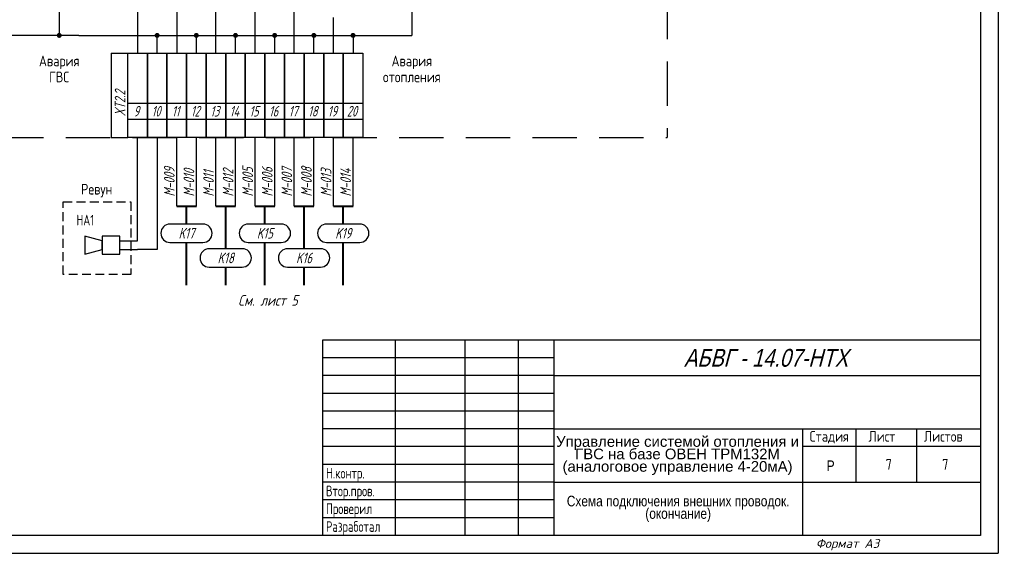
# Model space of a CAD drawing. Header units: millimetres. Extents: x 643 to 1239, y 174 to 2865.
# Tile 2 of 12: x 788 to 1065, y 174 to 324. Entities that reach past the tile are written whole.
import ezdxf
from ezdxf.enums import TextEntityAlignment as Align

# ---------------------------------------------------------------- set-up
doc = ezdxf.new("R2010")
doc.units = ezdxf.units.MM
doc.linetypes.add('CONTI', pattern=[0])
doc.linetypes.add('DASHED2', pattern=[0.375, 0.25, -0.125])
for name, color, linetype in [('Размеры', 3, 'Continuous'), ('Съемка', 162, 'Continuous'), ('Текст', 7, 'Continuous'), ('Форматка', 4, 'Continuous')]:
    doc.layers.add(name, color=color, linetype=linetype)
doc.layers.add('Слой1', color=10, linetype='Continuous', lineweight=200, plot=False)
doc.styles.add('35', font='romans.shx', dxfattribs={"width": 0.7, "oblique": 15, "height": 3.5})
doc.styles.add('Arial', font='arial.ttf')
doc.styles.add('Romans8', font='romans8.shx', dxfattribs={"width": 0.8, "height": 3})
doc.styles.add('style3', font='simplex.shx', dxfattribs={"height": 3})
doc.styles.add('style4', font='romans.shx', dxfattribs={"width": 0.7, "height": 3})

msp = doc.modelspace()

# ---------------------------------------------------------------- hatches: boundary and pattern name
at = {"layer": 'Съемка', "linetype": 'CONTI', "ltscale": 0.3}
for points in [[(799.73, 320.06, -1), (798.31, 320.06, -1)], [(827.27, 320.06, -1), (825.86, 320.06, -1)], [(838.29, 320.06, -1), (836.88, 320.06, -1)], [(849.31, 320.06, -1), (847.9, 320.06, -1)], [(860.33, 320.06, -1), (858.92, 320.06, -1)], [(871.35, 320.06, -1), (869.94, 320.06, -1)], [(882.37, 320.06, -1), (880.95, 320.06, -1)]]:
    msp.add_hatch(color=7, dxfattribs=at).paths.add_polyline_path(points)

# ---------------------------------------------------------------- linework, layer by layer
for p, q in [((832.08, 358.34), (832.08, 320.06)), ((843.1, 315.06), (843.1, 348.34)), ((821.06, 341.42), (821.06, 315.06)), ((854.11, 315.06), (854.11, 343.34)), ((865.13, 315.06), (865.13, 338.34)), ((799.02, 333.92), (799.02, 320.06)), ((898.19, 333.92), (898.19, 320.06)), ((876.15, 315.06), (876.15, 323.91)), ((804.53, 320.06), (782.49, 320.06)), ((804.53, 320.06), (898.19, 320.06)), ((826.57, 315.06), (826.57, 320.06)), ((832.08, 320.54), (832.08, 315.06)), ((837.59, 315.06), (837.59, 320.06)), ((848.6, 315.06), (848.6, 320.06)), ((859.62, 315.06), (859.62, 320.06)), ((870.64, 315.06), (870.64, 320.06)), ((881.66, 320.06), (881.66, 315.06)), ((818.3, 300.97), (823.81, 300.97)), ((823.81, 300.97), (829.32, 300.97)), ((829.32, 300.97), (834.83, 300.97)), ((834.83, 300.97), (840.34, 300.97)), ((840.34, 300.97), (845.85, 300.97)), ((845.85, 300.97), (851.36, 300.97)), ((851.36, 300.97), (856.87, 300.97)), ((856.87, 300.97), (862.38, 300.97)), ((862.38, 300.97), (867.89, 300.97)), ((867.89, 300.97), (873.4, 300.97)), ((873.4, 300.97), (878.91, 300.97)), ((878.91, 300.97), (884.42, 300.97)), ((818.3, 296.51), (823.81, 296.51)), ((823.81, 296.51), (829.32, 296.51)), ((823.81, 296.51), (829.32, 296.51)), ((829.32, 296.51), (834.83, 296.51)), ((834.83, 296.51), (840.34, 296.51)), ((840.34, 296.51), (845.85, 296.51)), ((845.85, 296.51), (851.36, 296.51)), ((851.36, 296.51), (856.87, 296.51)), ((856.87, 296.51), (862.38, 296.51)), ((862.38, 296.51), (867.89, 296.51)), ((867.89, 296.51), (873.4, 296.51)), ((873.4, 296.51), (878.91, 296.51)), ((878.91, 296.51), (884.42, 296.51)), ((813.59, 291.38), (818.3, 291.38)), ((821.06, 262.25), (821.06, 291.38)), ((826.57, 291.38), (826.57, 259.84)), ((832.08, 288.23), (832.08, 291.38)), ((837.59, 288.23), (837.59, 291.38)), ((843.1, 288.23), (843.1, 291.38)), ((848.6, 288.23), (848.6, 291.38)), ((854.11, 288.23), (854.11, 291.38)), ((859.62, 288.23), (859.62, 291.38)), ((865.13, 288.23), (865.13, 291.38)), ((870.64, 288.23), (870.64, 291.38)), ((876.15, 288.23), (876.15, 291.38)), ((881.66, 288.23), (881.66, 291.38)), ((832.08, 272.07), (832.08, 288.23)), ((837.59, 272.07), (837.59, 288.23)), ((843.1, 272.07), (843.1, 288.23)), ((848.6, 272.07), (848.6, 288.23)), ((854.11, 272.07), (854.11, 288.23)), ((859.62, 272.07), (859.62, 288.23)), ((865.13, 272.07), (865.13, 288.23)), ((870.64, 272.07), (870.64, 288.23)), ((876.15, 272.07), (876.15, 288.23)), ((881.66, 272.07), (881.66, 288.23)), ((839.47, 266.99), (830.19, 266.99)), ((861.51, 266.99), (852.23, 266.99)), ((883.55, 266.99), (874.27, 266.99)), ((811.06, 262.25), (806.23, 263.55)), ((806.23, 263.55), (806.23, 258.55)), ((811.06, 259.84), (811.06, 262.25)), ((816.06, 262.25), (816.06, 262.25)), ((816.06, 262.25), (821.06, 262.25)), ((806.23, 258.55), (811.06, 259.84)), ((816.06, 259.84), (821.06, 259.84)), ((826.57, 259.84), (821.06, 259.84)), ((850.49, 260.06), (841.21, 260.06)), ((872.53, 260.06), (863.25, 260.06))]:
    msp.add_line(p, q)
at = {"ltscale": 50}
for q in [(876.15, 325.06), (876.15, 320.06)]:
    msp.add_line((876.15, 315.06), q, dxfattribs=at)
at = {"color": 0, "linetype": 'ByBlock'}
msp.add_line((813.59, 315.06), (813.59, 291.38), dxfattribs=at)
at = {"color": 0, "linetype": 'ByBlock', "ltscale": 0.1}
for p, q in [((851.36, 291.38), (851.36, 315.06)), ((856.87, 291.38), (856.87, 315.06))]:
    msp.add_line(p, q, dxfattribs=at)
at = {"lineweight": 40}
for p, q in [((832.08, 272.07), (837.59, 272.07)), ((834.83, 266.99), (834.83, 272.07)), ((843.1, 272.07), (848.6, 272.07)), ((845.85, 260.06), (845.85, 272.07)), ((854.11, 272.07), (859.62, 272.07)), ((856.87, 266.99), (856.87, 272.07)), ((865.13, 272.07), (870.64, 272.07)), ((867.89, 260.06), (867.89, 272.07)), ((876.15, 272.07), (881.66, 272.07)), ((878.91, 266.99), (878.91, 272.07)), ((834.83, 249.81), (834.83, 261.82)), ((856.87, 249.81), (856.87, 261.82)), ((878.91, 249.81), (878.91, 261.82)), ((845.85, 249.81), (845.85, 254.88)), ((867.89, 249.81), (867.89, 254.88))]:
    msp.add_line(p, q, dxfattribs=at)
at = {"color": 7}
for p, q in [((830.16, 261.82), (839.45, 261.82)), ((852.2, 261.82), (861.49, 261.82)), ((874.24, 261.82), (883.53, 261.82)), ((841.18, 254.88), (850.47, 254.88)), ((863.22, 254.88), (872.51, 254.88))]:
    msp.add_line(p, q, dxfattribs=at)
for points in [[(823.81, 291.38), (818.3, 291.38), (818.3, 315.06), (823.81, 315.06)], [(829.32, 291.38), (823.81, 291.38), (823.81, 315.06), (829.32, 315.06)], [(834.83, 291.38), (829.32, 291.38), (829.32, 315.06), (834.83, 315.06)], [(840.34, 291.38), (834.83, 291.38), (834.83, 315.06), (840.34, 315.06)], [(845.85, 291.38), (840.34, 291.38), (840.34, 315.06), (845.85, 315.06)], [(851.36, 291.38), (845.85, 291.38), (845.85, 315.06), (851.36, 315.06)], [(856.87, 291.38), (851.36, 291.38), (851.36, 315.06), (856.87, 315.06)], [(862.38, 291.38), (856.87, 291.38), (856.87, 315.06), (862.38, 315.06)], [(867.89, 291.38), (862.38, 291.38), (862.38, 315.06), (867.89, 315.06)], [(873.4, 291.38), (867.89, 291.38), (867.89, 315.06), (873.4, 315.06)], [(878.91, 291.38), (873.4, 291.38), (873.4, 315.06), (878.91, 315.06)], [(884.42, 291.38), (878.91, 291.38), (878.91, 315.06), (884.42, 315.06)], [(816.06, 263.55), (811.06, 263.55), (811.06, 258.55), (816.06, 258.55)]]:
    msp.add_lwpolyline(points, close=True)
at = {"color": 3, "linetype": 'DASHED2', "ltscale": 10}
msp.add_lwpolyline([(800.16, 273.25), (819.19, 273.25), (819.19, 252.84), (800.16, 252.84)], close=True, dxfattribs=at)
at = {"color": 7}
for centre, start, end in [((830.19, 264.41), 90, 269.4515), ((839.45, 264.41), 270, 89.4515), ((852.23, 264.41), 90, 269.4515), ((861.49, 264.41), 270, 89.4515), ((874.27, 264.41), 90, 269.4515), ((883.53, 264.41), 270, 89.4515), ((841.21, 257.47), 90, 269.4515), ((850.47, 257.47), 270, 89.4515), ((863.25, 257.47), 90, 269.4515), ((872.51, 257.47), 270, 89.4515)]:
    msp.add_arc(centre, 2.59, start, end, dxfattribs=at)
at = {"layer": 'Размеры', "color": 3, "linetype": 'DASHED2', "ltscale": 50}
for p in [(970, 443.99), (744.59, 291.38)]:
    msp.add_line(p, (970, 291.38), dxfattribs=at)
at = {"layer": 'Размеры', "color": 7}
msp.add_line((813.59, 315.06), (818.3, 315.06), dxfattribs=at)
at = {"layer": 'Слой1', "color": 7, "lineweight": -3}
msp.add_line((1063.1, 471.38), (1063.1, 174.38), dxfattribs=at)
msp.add_line((1063.1, 471.38), (1063.1, 174.38), dxfattribs=at)
msp.add_line((1063.1, 471.38), (1063.1, 174.38), dxfattribs=at)
at = {"layer": 'Слой1', "color": 7, "linetype": 'ByBlock', "lineweight": -3, "ltscale": 0.4}
for p, q in [((643.1, 174.38), (853.1, 174.38)), ((853.1, 174.38), (1063.1, 174.38))]:
    msp.add_line(p, q, dxfattribs=at)
at = {"layer": 'Форматка', "color": 7, "lineweight": -3}
for p, q in [((1058.1, 466.38), (1058.1, 179.38)), ((1058.1, 234.38), (873.1, 234.38)), ((873.1, 234.38), (873.1, 179.38)), ((893.48, 234.38), (893.48, 179.38)), ((913.1, 234.38), (913.1, 179.38)), ((928.1, 234.38), (928.1, 179.38)), ((938.1, 234.38), (938.1, 179.38)), ((938.1, 229.38), (873.1, 229.38)), ((938.1, 224.38), (873.1, 224.38)), ((938.1, 224.38), (1058.1, 224.38)), ((938.1, 219.38), (873.1, 219.38)), ((938.1, 214.38), (873.1, 214.38)), ((938.1, 209.38), (873.1, 209.38)), ((938.1, 209.38), (1058.1, 209.38)), ((1008.1, 209.38), (1008.1, 179.38)), ((1023.1, 209.38), (1023.1, 194.38)), ((1040.1, 209.38), (1040.1, 194.38)), ((938.1, 204.38), (873.1, 204.38)), ((1058.1, 204.38), (1008.1, 204.38)), ((938.1, 199.38), (873.1, 199.38)), ((938.1, 194.38), (873.1, 194.38)), ((938.1, 194.38), (1058.1, 194.38)), ((938.1, 189.38), (873.1, 189.38)), ((938.1, 184.38), (873.1, 184.38)), ((1058.1, 179.38), (651.1, 179.38))]:
    msp.add_line(p, q, dxfattribs=at)

# ---------------------------------------------------------------- texts
at = {"color": 7, "style": 'style4', "oblique": 15, "width": 0.700428}
for s, p in [('XT2.2', (817.65, 297.32)), ('M-009', (831.49, 274.74)), ('M-010', (837, 274.74)), ('M-011', (842.51, 274.74)), ('M-012', (848.02, 274.74)), ('M-005', (853.53, 274.74)), ('M-006', (859.04, 274.74)), ('M-007', (864.55, 274.74)), ('M-008', (870.06, 274.74)), ('M-013', (875.57, 274.74)), ('M-014', (881.08, 274.74))]:
    msp.add_text(s, height=3, rotation=90, dxfattribs=at).set_placement(p)
at = {"color": 7, "oblique": 15}
for s, style, width, p in [('9', 'style3', 0.669676, (820.74, 298.74)), ('10', 'style3', 0.669676, (826.25, 298.74)), ('11', 'style3', 0.669676, (831.76, 298.74)), ('12', 'style3', 0.669676, (837.27, 298.74)), ('13', 'style3', 0.669676, (842.78, 298.74)), ('14', 'style3', 0.669676, (848.29, 298.74)), ('15', 'style3', 0.669676, (853.8, 298.74)), ('16', 'style3', 0.669676, (859.31, 298.74)), ('17', 'style3', 0.669676, (864.82, 298.74)), ('18', 'style3', 0.669676, (870.33, 298.74)), ('19', 'style3', 0.669676, (875.84, 298.74)), ('20', 'style3', 0.669676, (881.35, 298.74)), ('K17', 'style4', 0.7, (834.82, 264.41)), ('K15', 'style4', 0.7, (856.86, 264.41)), ('K19', 'style4', 0.7, (878.9, 264.41)), ('K18', 'style4', 0.7, (845.84, 257.47)), ('K16', 'style4', 0.7, (867.88, 257.47)), ('См. лист 5', 'style4', 0.8, (857.73, 245.52))]:
    msp.add_text(s, height=3, dxfattribs=dict(at, style=style, width=width)).set_placement(p, align=Align.MIDDLE_CENTER)
at = {"lineweight": -3, "style": 'Arial', "oblique": 15, "width": 0.8}
msp.add_text('АБВГ - 14.07-НТХ', height=5, dxfattribs=at).set_placement((1020.86, 229.37), align=Align.MIDDLE_RIGHT)
at = {"color": 7, "style": 'Arial', "width": 0.8}
msp.add_text('Р', height=3, dxfattribs=at).set_placement((1014.87, 197.51))
at = {"insert": (808.85, 269.6), "char_height": 3, "attachment_point": 3, "style": 'style4'}
msp.add_mtext_dynamic_manual_height_columns('HA1', width=5.736, gutter_width=15, heights=[0], dxfattribs=at)
at = {"insert": (972.92, 201.88), "char_height": 3, "width": 68.1641, "attachment_point": 5, "line_spacing_factor": 0.7, "style": 'Arial'}
msp.add_mtext('Управление системой отопления и ГВС на базе ОВЕН ТРМ132М (аналоговое управление 4-20мА)', dxfattribs=at)
at = {"color": 7, "insert": (973.1, 186.88), "char_height": 3, "width": 70, "attachment_point": 5, "line_spacing_factor": 0.7, "style": 'Arial'}
msp.add_mtext('\\pt24;{\\W0.8;Схема подключения внешних проводок. (окончание)}', dxfattribs=at)
at = {"layer": 'Текст', "char_height": 3, "width": 24.7565, "attachment_point": 5, "line_spacing_factor": 0.9, "style": 'Romans8'}
for s, insert in [('\\A1;Авария\\PГВС', (799.02, 310.63)), ('\\A1;Авария\\Pотопления', (898.19, 310.63)), ('\\A1;Ревун', (809.56, 276.4))]:
    msp.add_mtext(s, dxfattribs=dict(at, insert=insert))
at = {"layer": 'Текст', "color": 7, "ltscale": 6.666667, "char_height": 3, "style": 'Romans8'}
for s, insert, width, attachment_point in [('Стадия', (1015.6, 208.78), 15, 2), ('\\pi3.55;Лист', (1023.1, 208.78), 15, 1), ('\\pi4.1499;Листов', (1038.1, 208.78), 20, 1)]:
    msp.add_mtext(s, dxfattribs=dict(at, insert=insert, width=width, attachment_point=attachment_point))
at = {"layer": 'Текст', "color": 7, "ltscale": 100, "char_height": 3, "width": 19.7446, "attachment_point": 5, "style": 'Romans8'}
for insert in [(1032.33, 199.38), (1048.23, 199.38)]:
    msp.add_mtext('\\A1;7', dxfattribs=dict(at, insert=insert))
at = {"layer": 'Текст', "color": 7, "insert": (874.05, 213.42), "char_height": 3, "width": 21.4279, "attachment_point": 1, "style": 'Romans8'}
msp.add_mtext('{\\W0.7;\\P\\P\\PН.контр.   \\PВтор.пров.\\PПроверил\\PРазработал}', dxfattribs=at)
at = {"layer": 'Форматка', "color": 7, "lineweight": -3, "style": '35', "oblique": 15}
msp.add_text('Формат А3', height=2.5, dxfattribs=at).set_placement((1011.81, 175.91))

doc.saveas('drawing.dxf')
